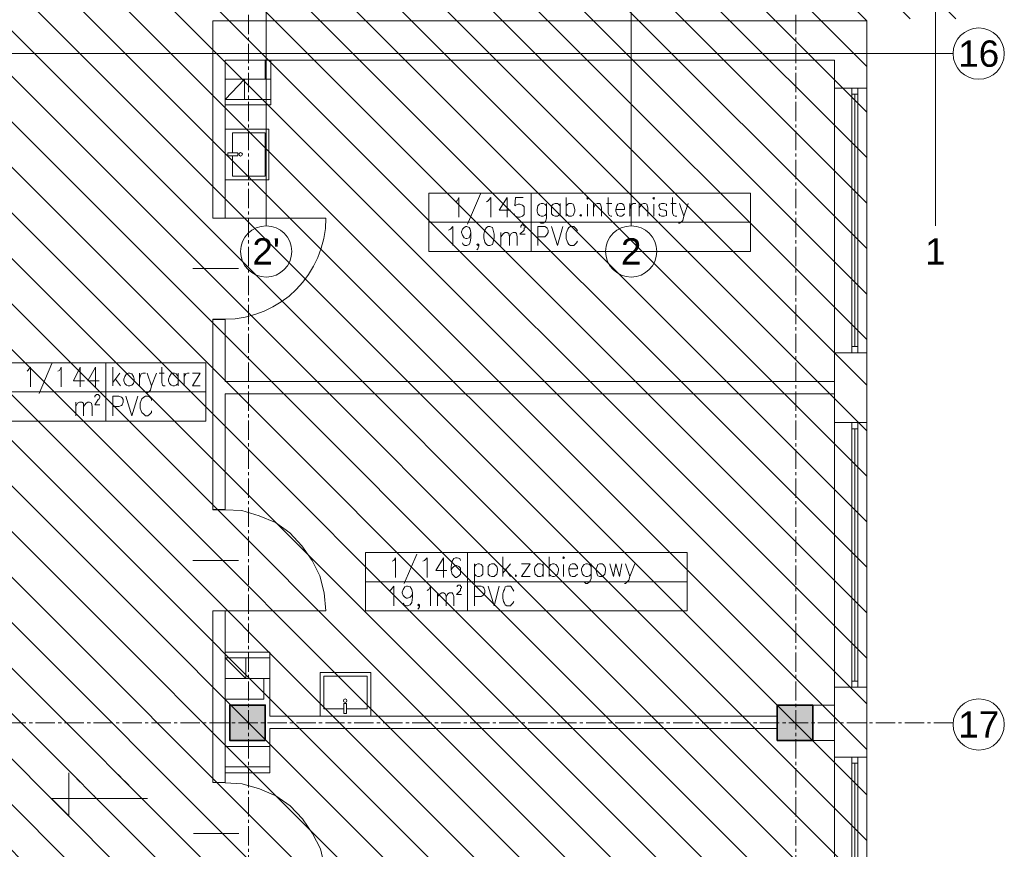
# Model space of a CAD drawing. Header units: millimetres. Extents: x -9409 to -3369, y -15007 to -6597.
# Tile 130 of 132: x -5515 to -4544, y -8612 to -7794. Entities that reach past the tile are written whole.
import ezdxf
from ezdxf.enums import TextEntityAlignment as Align

# ---------------------------------------------------------------- set-up
doc = ezdxf.new("R2010")
doc.units = ezdxf.units.MM
doc.linetypes.add('CENTER2', pattern=[28.575, 19.05, -3.175, 3.175, -3.175])
for name, color, linetype, lineweight in [('sq_bud istn', 253, 'Continuous', 15), ('SQ_ISTN.Ściany', 140, 'Continuous', 35), ('SQ_Osie', 220, 'CENTER2', 9)]:
    doc.layers.add(name, color=color, linetype=linetype, lineweight=lineweight)
doc.styles.get("Standard").update_dxf_attribs({"font": 'arial.ttf'})
pattern_1 = [(135, (-52710.16, -21414.304), (-22.45064, -22.45064), [])]

# ---------------------------------------------------------------- blocks, each defined once
blk = doc.blocks.new('sanit-umywalka')
for points in [[(47.8, -2.5), (0, -2.5), (0, 53.1), (47.8, 53.1)], [(14, 23.5), (14, 26.5), (3, 26.5), (3, 23.5)]]:
    blk.add_lwpolyline(points, close=True)
blk.add_lwpolyline([(8, 26.5), (8, 49.1), (43.8, 49.1), (43.8, 1.5), (8, 1.5), (8, 23.5)])
blk.add_circle((17, 25), 1.87)
blk = doc.blocks.new('słupy konstr bud B')
at = {"layer": 'SQ_ISTN.Ściany', "lineweight": 5}
h = blk.add_hatch(dxfattribs=at)
h.set_pattern_fill('JIS_STN_1E', color=256, scale=10)
h.paths.add_polyline_path([(21350.78, 18613.95), (21315.78, 18613.95), (21315.78, 18578.95), (21350.78, 18578.95)])
h.paths.add_polyline_path([(21890.78, 18613.95), (21855.78, 18613.95), (21855.78, 18578.95), (21890.78, 18578.95)])
h.paths.add_polyline_path([(22190.78, 18613.95), (22155.78, 18613.95), (22155.78, 18578.95), (22190.78, 18578.95)])
h.paths.add_polyline_path([(22730.78, 18613.95), (22695.78, 18613.95), (22695.78, 18578.95), (22730.78, 18578.95)])
h.paths.add_polyline_path([(22730.78, 17953.95), (22695.78, 17953.95), (22695.78, 17918.95), (22730.78, 17918.95)])
h.paths.add_polyline_path([(22190.78, 17953.95), (22155.78, 17953.95), (22155.78, 17918.95), (22190.78, 17918.95)])
h.paths.add_polyline_path([(21890.78, 17953.95), (21855.78, 17953.95), (21855.78, 17918.95), (21890.78, 17918.95)])
h.paths.add_polyline_path([(21350.78, 17953.95), (21315.78, 17953.95), (21315.78, 17918.95), (21350.78, 17918.95)])
h.paths.add_polyline_path([(21350.78, 17293.95), (21315.78, 17293.95), (21315.78, 17258.95), (21350.78, 17258.95)])
h.paths.add_polyline_path([(21890.78, 17293.95), (21855.78, 17293.95), (21855.78, 17258.95), (21890.78, 17258.95)])
h.paths.add_polyline_path([(22190.78, 17293.95), (22155.78, 17293.95), (22155.78, 17258.95), (22190.78, 17258.95)])
h.paths.add_polyline_path([(22730.78, 17293.95), (22695.78, 17293.95), (22695.78, 17258.95), (22730.78, 17258.95)])
h.paths.add_polyline_path([(22695.78, 16633.95), (22730.78, 16633.95), (22730.78, 16598.95), (22695.78, 16598.95)])
h.paths.add_polyline_path([(22695.78, 14653.95), (22730.78, 14653.95), (22730.78, 14618.95), (22695.78, 14618.95)])
h.paths.add_polyline_path([(22695.78, 15313.95), (22730.78, 15313.95), (22730.78, 15278.95), (22695.78, 15278.95)])
h.paths.add_polyline_path([(22695.78, 15973.95), (22730.78, 15973.95), (22730.78, 15938.95), (22695.78, 15938.95)])
h.paths.add_polyline_path([(22155.78, 14653.95), (22190.78, 14653.95), (22190.78, 14618.95), (22155.78, 14618.95)])
h.paths.add_polyline_path([(22155.78, 15313.95), (22190.78, 15313.95), (22190.78, 15278.95), (22155.78, 15278.95)])
h.paths.add_polyline_path([(22155.78, 15973.95), (22190.78, 15973.95), (22190.78, 15938.95), (22155.78, 15938.95)])
h.paths.add_polyline_path([(22155.78, 16633.95), (22190.78, 16633.95), (22190.78, 16598.95), (22155.78, 16598.95)])
h.paths.add_polyline_path([(21855.78, 14653.95), (21890.78, 14653.95), (21890.78, 14618.95), (21855.78, 14618.95)])
h.paths.add_polyline_path([(21855.78, 15313.95), (21890.78, 15313.95), (21890.78, 15278.95), (21855.78, 15278.95)])
h.paths.add_polyline_path([(21855.78, 15973.95), (21890.78, 15973.95), (21890.78, 15938.95), (21855.78, 15938.95)])
h.paths.add_polyline_path([(21855.78, 16633.95), (21890.78, 16633.95), (21890.78, 16598.95), (21855.78, 16598.95)])
h.paths.add_polyline_path([(21315.78, 14653.95), (21350.78, 14653.95), (21350.78, 14618.95), (21315.78, 14618.95)])
h.paths.add_polyline_path([(21315.78, 15313.95), (21350.78, 15313.95), (21350.78, 15278.95), (21315.78, 15278.95)])
h.paths.add_polyline_path([(21315.78, 15973.95), (21350.78, 15973.95), (21350.78, 15938.95), (21315.78, 15938.95)])
h.paths.add_polyline_path([(21315.78, 16633.95), (21350.78, 16633.95), (21350.78, 16598.95), (21315.78, 16598.95)])
at = {"layer": 'SQ_ISTN.Ściany'}
for points in [[(21315.78, 14653.95), (21350.78, 14653.95), (21350.78, 14618.95), (21315.78, 14618.95)], [(21855.78, 14653.95), (21890.78, 14653.95), (21890.78, 14618.95), (21855.78, 14618.95)]]:
    blk.add_lwpolyline(points, close=True, dxfattribs=at)
blk = doc.blocks.new('stan projektowany')
at = {"layer": 'sq_bud istn'}
h = blk.add_hatch(dxfattribs=at)
h.set_pattern_fill('LINE', color=256, scale=10, angle=135)
h.set_pattern_definition(pattern_1)
h.paths.add_polyline_path([(-15144.65, 11515.59), (-15046.65, 11515.59), (-15046.65, 11777.98), (-17204.52, 11777.98), (-17204.52, 11515.59), (-16664.65, 11515.59), (-16667.99, 10408.67), (-17204.52, 10408.67), (-17204.52, 8874.34), (-16667.99, 8874.34), (-16667.99, 8504.05), (-16382.65, 8503.65), (-16382.93, 8841.15), (-16219.65, 8841.15), (-16219.65, 9267.59), (-16019.65, 9267.59), (-16019.65, 10563.13), (-15789.65, 10563.13), (-15789.65, 10483.59), (-15752.65, 10483.59), (-15144.65, 10483.59)])
h = blk.add_hatch(dxfattribs=at)
h.set_pattern_fill('LINE', color=256, scale=10, angle=135)
h.set_pattern_definition(pattern_1)
h.paths.add_polyline_path([(-15917.53, 10770.94), (-15920.07, 10770.94), (-15920.92, 10770.08), (-15921.76, 10770.08), (-15921.76, 10769.24), (-15922.61, 10769.24), (-15922.61, 10768.4), (-15922.61, 10768.4), (-15923.45, 10767.54), (-15923.45, 10766.7), (-15923.45, 10765.85), (-15924.3, 10765.85), (-15924.3, 10765.01), (-15924.3, 10763.31), (-15924.3, 10759.93), (-15924.3, 10757.39), (-15924.3, 10756.55), (-15924.3, 10756.55), (-15923.45, 10755.7), (-15923.45, 10754.86), (-15923.45, 10754.01), (-15917.53, 10754.01), (-15918.38, 10754.01), (-15919.22, 10754.86), (-15919.22, 10754.86), (-15920.07, 10755.7), (-15920.07, 10756.55), (-15920.07, 10757.39), (-15920.07, 10758.24), (-15920.92, 10759.09), (-15920.92, 10761.62), (-15920.92, 10762.47), (-15920.07, 10763.31), (-15920.07, 10764.16), (-15920.07, 10765.01), (-15920.07, 10765.85), (-15920.07, 10766.7), (-15919.22, 10766.7), (-15919.22, 10767.54), (-15912.46, 10767.54), (-15912.46, 10769.24), (-15913.3, 10769.24), (-15914.15, 10770.08), (-15914.15, 10770.08), (-15915, 10770.94), (-15916.69, 10770.94)])
h = blk.add_hatch(dxfattribs=at)
h.set_pattern_fill('LINE', color=256, scale=10, angle=135)
h.set_pattern_definition(pattern_1)
h.paths.add_polyline_path([(-15879.46, 10770.94), (-15881.99, 10770.94), (-15882.84, 10770.08), (-15883.68, 10770.08), (-15883.68, 10769.24), (-15884.53, 10769.24), (-15884.53, 10768.4), (-15884.53, 10768.4), (-15885.38, 10767.54), (-15885.38, 10766.7), (-15885.38, 10765.85), (-15886.22, 10765.85), (-15886.22, 10765.01), (-15886.22, 10763.31), (-15886.22, 10759.93), (-15886.22, 10757.39), (-15886.22, 10756.55), (-15886.22, 10756.55), (-15885.38, 10755.7), (-15885.38, 10754.86), (-15885.38, 10754.01), (-15879.46, 10754.01), (-15880.3, 10754.01), (-15881.15, 10754.86), (-15881.15, 10754.86), (-15881.99, 10755.7), (-15881.99, 10756.55), (-15881.99, 10757.39), (-15881.99, 10758.24), (-15882.84, 10759.09), (-15882.84, 10761.62), (-15882.84, 10762.47), (-15881.99, 10763.31), (-15881.99, 10764.16), (-15881.99, 10765.01), (-15881.99, 10765.85), (-15881.99, 10766.7), (-15881.15, 10766.7), (-15881.15, 10767.54), (-15874.38, 10767.54), (-15874.38, 10769.24), (-15875.23, 10769.24), (-15876.07, 10770.08), (-15876.07, 10770.08), (-15876.92, 10770.94), (-15878.61, 10770.94)])
h = blk.add_hatch(dxfattribs=at)
h.set_pattern_fill('LINE', color=256, scale=10, angle=135)
h.set_pattern_definition(pattern_1)
h.paths.add_polyline_path([(-15912.46, 10767.54), (-15917.53, 10767.54), (-15915.84, 10767.54), (-15915.84, 10766.7), (-15915.84, 10766.7), (-15915, 10765.85), (-15915, 10765.01), (-15915, 10764.16), (-15915, 10760.78), (-15915, 10758.24), (-15915, 10757.39), (-15915, 10756.55), (-15915, 10755.7), (-15915.84, 10755.7), (-15915.84, 10754.86), (-15916.69, 10754.86), (-15916.69, 10754.01), (-15923.45, 10754.01), (-15922.61, 10753.17), (-15922.61, 10752.31), (-15921.76, 10752.31), (-15920.92, 10751.47), (-15920.07, 10751.47), (-15919.22, 10750.63), (-15915.84, 10750.63), (-15915, 10751.47), (-15914.15, 10751.47), (-15913.3, 10752.31), (-15913.3, 10753.17), (-15912.46, 10753.17), (-15912.46, 10754.01), (-15912.46, 10754.01), (-15911.6, 10754.86), (-15911.6, 10756.55), (-15911.6, 10757.39), (-15911.6, 10758.24), (-15910.77, 10759.09), (-15910.77, 10759.93), (-15910.77, 10763.31), (-15911.6, 10763.31), (-15911.6, 10765.01), (-15911.6, 10765.85), (-15911.6, 10766.7), (-15911.6, 10767.54)])
h = blk.add_hatch(dxfattribs=at)
h.set_pattern_fill('LINE', color=256, scale=10, angle=135)
h.set_pattern_definition(pattern_1)
h.paths.add_polyline_path([(-15874.38, 10767.54), (-15879.46, 10767.54), (-15877.76, 10767.54), (-15877.76, 10766.7), (-15877.76, 10766.7), (-15876.92, 10765.85), (-15876.92, 10765.01), (-15876.92, 10764.16), (-15876.92, 10760.78), (-15876.92, 10758.24), (-15876.92, 10757.39), (-15876.92, 10756.55), (-15876.92, 10755.7), (-15877.76, 10755.7), (-15877.76, 10754.86), (-15878.61, 10754.86), (-15878.61, 10754.01), (-15885.38, 10754.01), (-15884.53, 10753.17), (-15884.53, 10752.31), (-15883.68, 10752.31), (-15882.84, 10751.47), (-15881.99, 10751.47), (-15881.15, 10750.63), (-15877.76, 10750.63), (-15876.92, 10751.47), (-15876.07, 10751.47), (-15875.23, 10752.31), (-15875.23, 10753.17), (-15874.38, 10753.17), (-15874.38, 10754.01), (-15874.38, 10754.01), (-15873.53, 10754.86), (-15873.53, 10756.55), (-15873.53, 10757.39), (-15873.53, 10758.24), (-15872.69, 10759.09), (-15872.69, 10759.93), (-15872.69, 10763.31), (-15873.53, 10763.31), (-15873.53, 10765.01), (-15873.53, 10765.85), (-15873.53, 10766.7), (-15873.53, 10767.54)])
h = blk.add_hatch(dxfattribs=at)
h.set_pattern_fill('LINE', color=256, scale=10, angle=135)
h.set_pattern_definition(pattern_1)
h.paths.add_polyline_path([(-15903.99, 10755.7), (-15908.23, 10755.7), (-15908.23, 10751.47), (-15905.68, 10751.47), (-15905.68, 10750.63), (-15905.68, 10750.63), (-15906.53, 10749.77), (-15906.53, 10748.94), (-15907.37, 10748.94), (-15907.37, 10748.08), (-15908.23, 10748.08), (-15908.23, 10746.39), (-15907.37, 10747.24), (-15906.53, 10747.24), (-15905.68, 10748.08), (-15904.84, 10748.08), (-15904.84, 10748.94), (-15904.84, 10748.94), (-15903.99, 10749.77), (-15903.99, 10751.47)])
at = {"layer": 'SQ_ISTN.Ściany', "lineweight": 5}
h = blk.add_hatch(dxfattribs=at)
h.set_pattern_fill('JIS_STN_1E', color=256, scale=10, angle=180)
h.set_pattern_definition([(225, (6117.647, 25457.596), (7.0710678, -7.0710678), []), (225, (6110.597, 25457.596), (7.0710678, -7.0710678), [10, -5])])
h.paths.add_polyline_path([(-15233.14, 6843.65), (-15198.14, 6843.65), (-15198.14, 6878.65), (-15233.14, 6878.65)])
h.paths.add_polyline_path([(-15773.14, 6843.65), (-15738.14, 6843.65), (-15738.14, 6878.65), (-15773.14, 6878.65)])
h.paths.add_polyline_path([(-16073.14, 6843.65), (-16038.14, 6843.65), (-16038.14, 6878.65), (-16073.14, 6878.65)])
h.paths.add_polyline_path([(-16613.14, 6843.65), (-16578.14, 6843.65), (-16578.14, 6878.65), (-16613.14, 6878.65)])
h.paths.add_polyline_path([(-16613.14, 7503.65), (-16578.14, 7503.65), (-16578.14, 7538.65), (-16613.14, 7538.65)])
h.paths.add_polyline_path([(-16073.14, 7503.65), (-16038.14, 7503.65), (-16038.14, 7538.65), (-16073.14, 7538.65)])
h.paths.add_polyline_path([(-15773.14, 7503.65), (-15738.14, 7503.65), (-15738.14, 7538.65), (-15773.14, 7538.65)])
h.paths.add_polyline_path([(-15233.14, 7503.65), (-15198.14, 7503.65), (-15198.14, 7538.65), (-15233.14, 7538.65)])
h.paths.add_polyline_path([(-15233.14, 8163.65), (-15198.14, 8163.65), (-15198.14, 8198.65), (-15233.14, 8198.65)])
h.paths.add_polyline_path([(-15773.14, 8163.65), (-15738.14, 8163.65), (-15738.14, 8198.65), (-15773.14, 8198.65)])
h.paths.add_polyline_path([(-16073.14, 8163.65), (-16038.14, 8163.65), (-16038.14, 8198.65), (-16073.14, 8198.65)])
h.paths.add_polyline_path([(-16613.14, 8163.65), (-16578.14, 8163.65), (-16578.14, 8198.65), (-16613.14, 8198.65)])
h.paths.add_polyline_path([(-16578.14, 8823.65), (-16613.14, 8823.65), (-16613.14, 8858.65), (-16578.14, 8858.65)])
h.paths.add_polyline_path([(-16578.14, 10803.65), (-16613.14, 10803.65), (-16613.14, 10838.65), (-16578.14, 10838.65)])
h.paths.add_polyline_path([(-16578.14, 10143.65), (-16613.14, 10143.65), (-16613.14, 10178.65), (-16578.14, 10178.65)])
h.paths.add_polyline_path([(-16578.14, 9483.65), (-16613.14, 9483.65), (-16613.14, 9518.65), (-16578.14, 9518.65)])
h.paths.add_polyline_path([(-16038.14, 10803.65), (-16073.14, 10803.65), (-16073.14, 10838.65), (-16038.14, 10838.65)])
h.paths.add_polyline_path([(-16038.14, 10143.65), (-16073.14, 10143.65), (-16073.14, 10178.65), (-16038.14, 10178.65)])
h.paths.add_polyline_path([(-16038.14, 9483.65), (-16073.14, 9483.65), (-16073.14, 9518.65), (-16038.14, 9518.65)])
h.paths.add_polyline_path([(-16038.14, 8823.65), (-16073.14, 8823.65), (-16073.14, 8858.65), (-16038.14, 8858.65)])
h.paths.add_polyline_path([(-15738.14, 10803.65), (-15773.14, 10803.65), (-15773.14, 10838.65), (-15738.14, 10838.65)])
h.paths.add_polyline_path([(-15738.14, 10143.65), (-15773.14, 10143.65), (-15773.14, 10178.65), (-15738.14, 10178.65)])
h.paths.add_polyline_path([(-15738.14, 9483.65), (-15773.14, 9483.65), (-15773.14, 9518.65), (-15738.14, 9518.65)])
h.paths.add_polyline_path([(-15738.14, 8823.65), (-15773.14, 8823.65), (-15773.14, 8858.65), (-15738.14, 8858.65)])
h.paths.add_polyline_path([(-15198.14, 10803.65), (-15233.14, 10803.65), (-15233.14, 10838.65), (-15198.14, 10838.65)])
h.paths.add_polyline_path([(-15198.14, 10143.65), (-15233.14, 10143.65), (-15233.14, 10178.65), (-15198.14, 10178.65)])
h.paths.add_polyline_path([(-15198.14, 9483.65), (-15233.14, 9483.65), (-15233.14, 9518.65), (-15198.14, 9518.65)])
h.paths.add_polyline_path([(-15198.14, 8823.65), (-15233.14, 8823.65), (-15233.14, 8858.65), (-15198.14, 8858.65)])
at = {"layer": 'sq_bud istn'}
for p, q in [((-15737.15, 11311.27), (-15737.15, 11777.98)), ((-15377.15, 11311.27), (-15377.15, 11777.98)), ((-15077.15, 11311.27), (-15077.15, 11777.98)), ((-15789.65, 11513.59), (-15789.65, 11318.97)), ((-15144.65, 11513.59), (-15789.65, 11513.59)), ((-15144.65, 11513.59), (-15789.65, 11513.59)), ((-15144.65, 11513.59), (-15144.65, 11447.15)), ((-15176.65, 11474.59), (-15777.65, 11474.59)), ((-15777.65, 11474.59), (-15777.65, 11318.97)), ((-15176.65, 11474.59), (-15176.65, 11447.15)), ((-15159.65, 11441.15), (-15159.65, 11192.15)), ((-15156.65, 11441.15), (-15156.65, 11192.15)), ((-15153.65, 11441.15), (-15153.65, 11192.15)), ((-15778.03, 11318.97), (-15789.65, 11318.97)), ((-15778.03, 11219.13), (-15789.88, 11219.13)), ((-15789.65, 11219.13), (-15789.65, 11031.27)), ((-15778.03, 11218.97), (-15789.65, 11218.97)), ((-15777.65, 11219.13), (-15777.65, 11157.59)), ((-15176.65, 11186.15), (-15176.65, 11117.15)), ((-15144.65, 11186.15), (-15144.65, 11117.15)), ((-15176.65, 11157.59), (-15777.65, 11157.59)), ((-15176.65, 11145.59), (-15777.65, 11145.59)), ((-15777.65, 11145.59), (-15777.65, 11031.25)), ((-15159.65, 11111.15), (-15159.65, 10862.15)), ((-15156.65, 11111.15), (-15156.65, 10862.15)), ((-15153.65, 11111.15), (-15153.65, 10862.15)), ((-15789.88, 11031.27), (-15778.03, 11031.27)), ((-15778.03, 11031.42), (-15789.65, 11031.42)), ((-15789.65, 10931.42), (-15789.65, 10762.06)), ((-15778.03, 10931.42), (-15789.65, 10931.42)), ((-15777.65, 10931.42), (-15777.65, 10762.06)), ((-15757.34, 10864.73), (-15777.65, 10885.03)), ((-15757.18, 10864.73), (-15757.18, 10885.03)), ((-15777.49, 10844.42), (-15777.49, 10864.73)), ((-15739.41, 10864.73), (-15739.41, 10844.42)), ((-15176.65, 10856.15), (-15176.65, 10787.15)), ((-15144.65, 10856.15), (-15144.65, 10787.15)), ((-15739.57, 10844.42), (-15777.65, 10844.42)), ((-15198.14, 10838.65), (-15176.65, 10838.65)), ((-15233.14, 10827.59), (-15733.65, 10827.59)), ((-15233.14, 10815.59), (-15733.65, 10815.59)), ((-15198.14, 10803.65), (-15176.65, 10803.65)), ((-15159.65, 10781.15), (-15159.65, 10532.15)), ((-15156.65, 10781.15), (-15156.65, 10532.15)), ((-15153.65, 10781.15), (-15153.65, 10532.15)), ((-15777.65, 10762.06), (-15789.65, 10762.06))]:
    blk.add_line(p, q, dxfattribs=at)
for points in [[(-15777.65, 11430.59), (-15732.65, 11430.59), (-15732.65, 11474.59)], [(-15738.26, 11474.59), (-15738.26, 11456.05)], [(-15777.65, 11456.05), (-15732.65, 11456.05)], [(-15758.57, 11435.74), (-15758.57, 11456.05), (-15777.65, 11435.74), (-15732.65, 11435.74)], [(-15176.65, 11186.15), (-15176.65, 11447.15)], [(-15176.65, 11447.15), (-15144.65, 11447.15)], [(-15144.65, 11186.15), (-15144.65, 11447.15)], [(-15525.88, 11342.68), (-15538.57, 11313.06)], [(-15550.42, 11335.06), (-15548.72, 11335.9), (-15547.03, 11339.3), (-15547.03, 11319.83)], [(-15519.95, 11335.06), (-15518.26, 11335.9), (-15515.72, 11339.3), (-15515.72, 11319.83)], [(-15499.64, 11319.83), (-15499.64, 11339.3), (-15507.25, 11326.6), (-15496.26, 11326.6)], [(-15483.56, 11339.3), (-15491.19, 11339.3), (-15492.03, 11330.83), (-15491.19, 11331.67), (-15488.65, 11332.52), (-15486.96, 11332.52), (-15484.42, 11331.67), (-15482.72, 11329.98), (-15482.72, 11322.37), (-15484.42, 11320.67), (-15486.96, 11319.83), (-15488.65, 11319.83), (-15491.19, 11320.67), (-15492.03, 11321.53), (-15492.88, 11323.22)], [(-15460.72, 11330.83), (-15462.41, 11332.52), (-15464.1, 11333.37), (-15465.79, 11333.37), (-15467.49, 11332.52), (-15469.19, 11330.83), (-15470.03, 11327.45), (-15470.03, 11325.75), (-15469.19, 11323.22), (-15467.49, 11321.53), (-15465.79, 11320.67), (-15464.1, 11320.67), (-15462.41, 11321.53), (-15460.72, 11323.22)], [(-15460.72, 11333.37), (-15460.72, 11318.98), (-15461.57, 11315.6), (-15462.41, 11314.75), (-15464.1, 11313.9), (-15465.79, 11313.9), (-15467.49, 11314.75)], [(-15447.19, 11330.83), (-15448.88, 11332.52), (-15449.72, 11333.37), (-15452.26, 11333.37), (-15453.95, 11332.52), (-15455.65, 11330.83), (-15455.65, 11323.22), (-15453.95, 11321.53), (-15452.26, 11320.67), (-15449.72, 11320.67), (-15448.88, 11321.53), (-15447.19, 11323.22)], [(-15447.19, 11333.37), (-15447.19, 11320.67)], [(-15441.26, 11339.3), (-15441.26, 11320.67)], [(-15441.26, 11330.83), (-15439.57, 11332.52), (-15438.72, 11333.37), (-15436.18, 11333.37), (-15434.49, 11332.52), (-15433.65, 11330.83), (-15432.8, 11327.45), (-15432.8, 11325.75), (-15433.65, 11323.22), (-15434.49, 11321.53), (-15436.18, 11320.67), (-15438.72, 11320.67), (-15439.57, 11321.53), (-15441.26, 11323.22)], [(-15420.11, 11332.52), (-15420.11, 11320.67)], [(-15414.18, 11333.37), (-15414.18, 11320.67)], [(-15414.18, 11329.14), (-15412.49, 11332.52), (-15410.8, 11333.37), (-15408.26, 11333.37), (-15407.42, 11332.52), (-15406.56, 11329.14), (-15406.56, 11320.67)], [(-15401.49, 11333.37), (-15396.41, 11333.37)], [(-15399.8, 11339.3), (-15399.8, 11324.06), (-15398.95, 11321.53), (-15397.26, 11320.67), (-15396.41, 11320.67)], [(-15392.19, 11327.45), (-15383.72, 11327.45), (-15383.72, 11329.14), (-15384.57, 11331.67), (-15385.41, 11332.52), (-15386.26, 11333.37), (-15388.79, 11333.37), (-15390.49, 11332.52), (-15391.34, 11330.83), (-15392.19, 11327.45), (-15392.19, 11325.75), (-15391.34, 11323.22), (-15390.49, 11321.53), (-15388.79, 11320.67), (-15386.26, 11320.67), (-15385.41, 11321.53), (-15383.72, 11323.22)], [(-15378.64, 11333.37), (-15378.64, 11320.67)], [(-15378.64, 11327.45), (-15377.8, 11330.83), (-15376.11, 11332.52), (-15375.26, 11333.37), (-15372.72, 11333.37)], [(-15369.33, 11333.37), (-15369.33, 11320.67)], [(-15369.33, 11329.14), (-15366.8, 11332.52), (-15365.1, 11333.37), (-15363.41, 11333.37), (-15361.72, 11332.52), (-15360.87, 11329.14), (-15360.87, 11320.67)], [(-15354.95, 11332.52), (-15354.95, 11320.67)], [(-15342.26, 11330.83), (-15342.26, 11332.52), (-15344.8, 11333.37), (-15347.33, 11333.37), (-15349.03, 11332.52), (-15349.87, 11330.83), (-15349.03, 11328.29), (-15348.19, 11327.45), (-15343.95, 11326.6), (-15342.26, 11325.75), (-15342.26, 11321.53), (-15344.8, 11320.67), (-15347.33, 11320.67), (-15349.03, 11321.53), (-15349.87, 11323.22)], [(-15338.03, 11333.37), (-15332.96, 11333.37)], [(-15336.34, 11339.3), (-15336.34, 11324.06), (-15335.49, 11321.53), (-15333.8, 11320.67), (-15332.11, 11320.67)], [(-15329.57, 11333.37), (-15325.33, 11320.67), (-15321.11, 11333.37)], [(-15778.03, 11318.97), (-15789.88, 11318.97)], [(-15259.34, 11314.75), (-15475.95, 11314.75), (-15576.64, 11314.75)], [(-15325.33, 11320.67), (-15326.18, 11316.44), (-15327.87, 11314.75), (-15329.57, 11313.9), (-15330.41, 11313.9)], [(-15557.18, 11307.14), (-15555.49, 11307.98), (-15552.95, 11310.52), (-15552.95, 11291.91)], [(-15535.18, 11304.6), (-15536.03, 11302.06), (-15536.87, 11299.52), (-15539.41, 11298.67), (-15540.26, 11298.67), (-15541.95, 11299.52), (-15543.64, 11302.06), (-15544.49, 11304.6), (-15544.49, 11305.45), (-15543.64, 11307.98), (-15541.95, 11309.68), (-15540.26, 11310.52), (-15539.41, 11310.52), (-15536.87, 11309.68), (-15536.03, 11307.98), (-15535.18, 11304.6), (-15535.18, 11299.52), (-15536.03, 11295.29), (-15536.87, 11292.75), (-15539.41, 11291.91), (-15541.1, 11291.91), (-15542.79, 11292.75), (-15543.64, 11294.44)], [(-15505.57, 11304.6), (-15505.57, 11291.91)], [(-15505.57, 11300.37), (-15503.03, 11303.76), (-15501.33, 11304.6), (-15499.64, 11304.6), (-15497.95, 11303.76), (-15497.11, 11300.37), (-15497.11, 11291.91)], [(-15497.11, 11300.37), (-15495.41, 11303.76), (-15493.72, 11304.6), (-15491.19, 11304.6), (-15490.34, 11303.76), (-15489.49, 11300.37), (-15489.49, 11291.91)], [(-15486.11, 11309.68), (-15486.11, 11311.37), (-15485.26, 11311.37), (-15485.26, 11312.21), (-15483.56, 11312.21), (-15482.72, 11311.37), (-15481.87, 11310.52), (-15481.87, 11309.68), (-15482.72, 11308.83), (-15482.72, 11307.14), (-15486.96, 11302.91), (-15481.87, 11302.91)], [(-15469.19, 11291.91), (-15469.19, 11310.52), (-15462.41, 11310.52), (-15460.72, 11309.68), (-15459.87, 11308.83), (-15459.03, 11307.14), (-15459.03, 11304.6), (-15459.87, 11302.91), (-15460.72, 11302.06), (-15462.41, 11300.37), (-15469.19, 11300.37)], [(-15455.65, 11310.52), (-15449.72, 11291.91), (-15444.65, 11310.52)], [(-15430.26, 11306.29), (-15431.11, 11307.98), (-15432.8, 11309.68), (-15433.65, 11310.52), (-15437.03, 11310.52), (-15438.72, 11309.68), (-15439.57, 11307.98), (-15440.41, 11306.29), (-15441.26, 11303.76), (-15441.26, 11298.67), (-15440.41, 11296.13), (-15439.57, 11294.44), (-15438.72, 11292.75), (-15437.03, 11291.91), (-15433.65, 11291.91), (-15432.8, 11292.75), (-15431.11, 11294.44), (-15430.26, 11296.13)], [(-15527.57, 11292.75), (-15528.42, 11291.91), (-15529.26, 11292.75), (-15528.42, 11293.6), (-15527.57, 11292.75), (-15527.57, 11291.06), (-15528.42, 11288.52), (-15529.26, 11287.68)], [(-15764.5, 11269.05), (-15809.34, 11269.05)], [(-15176.65, 11186.15), (-15144.65, 11186.15)], [(-15973.04, 11167.76), (-15972.2, 11168.61), (-15969.66, 11171.99), (-15969.66, 11152.53)], [(-15948.51, 11175.37), (-15961.2, 11145.76)], [(-15942.59, 11167.76), (-15940.89, 11168.61), (-15939.2, 11171.99), (-15939.2, 11152.53)], [(-15920.57, 11152.53), (-15920.57, 11171.99), (-15927.34, 11158.45), (-15916.33, 11158.45)], [(-15905.34, 11152.53), (-15905.34, 11171.99), (-15912.95, 11158.45), (-15901.95, 11158.45)], [(-15888.42, 11171.99), (-15888.42, 11153.38)], [(-15840.18, 11171.99), (-15840.18, 11156.76), (-15839.34, 11154.22), (-15838.49, 11153.38), (-15836.8, 11153.38)], [(-15881.64, 11166.06), (-15888.42, 11156.76)], [(-15885.88, 11160.14), (-15880.8, 11153.38)], [(-15862.18, 11166.06), (-15862.18, 11153.38)], [(-15862.18, 11160.14), (-15861.34, 11162.69), (-15860.49, 11165.23), (-15858.8, 11166.06), (-15856.26, 11166.06)], [(-15854.57, 11166.06), (-15850.34, 11153.38), (-15845.26, 11166.06)], [(-15842.72, 11166.06), (-15837.64, 11166.06)], [(-15824.11, 11162.69), (-15825.8, 11165.23), (-15827.49, 11166.06), (-15829.19, 11166.06), (-15830.88, 11165.23), (-15832.57, 11162.69), (-15833.41, 11160.14), (-15833.41, 11158.45), (-15832.57, 11155.91), (-15830.88, 11154.22), (-15829.19, 11153.38), (-15827.49, 11153.38), (-15825.8, 11154.22), (-15824.11, 11155.91)], [(-15824.11, 11166.06), (-15824.11, 11153.38)], [(-15818.18, 11166.06), (-15818.18, 11153.38)], [(-15818.18, 11160.14), (-15818.18, 11162.69), (-15816.49, 11165.23), (-15814.8, 11166.06), (-15813.11, 11166.06)], [(-15802.11, 11153.38), (-15809.72, 11153.38), (-15802.11, 11166.06), (-15809.72, 11166.06)], [(-15850.34, 11153.38), (-15851.18, 11149.15), (-15852.88, 11147.45), (-15854.57, 11146.6), (-15855.41, 11146.6)], [(-15796.7, 11147.45), (-15895.18, 11147.45), (-15998.43, 11147.45)], [(-15906.19, 11142.37), (-15906.19, 11143.23), (-15905.34, 11144.06), (-15904.49, 11144.92), (-15902.8, 11144.92), (-15901.95, 11144.06), (-15901.11, 11143.23), (-15901.11, 11142.37), (-15901.95, 11140.68), (-15902.8, 11139.83), (-15906.19, 11134.76), (-15901.11, 11134.76)], [(-15888.42, 11123.76), (-15888.42, 11143.23), (-15882.5, 11143.23), (-15879.95, 11142.37), (-15879.1, 11141.53), (-15878.26, 11139.83), (-15878.26, 11137.3), (-15879.1, 11134.76), (-15879.95, 11133.91), (-15882.5, 11133.07), (-15888.42, 11133.07)], [(-15875.72, 11143.23), (-15869.8, 11123.76), (-15863.88, 11143.23)], [(-15850.34, 11138.99), (-15850.34, 11140.68), (-15852.03, 11142.37), (-15853.72, 11143.23), (-15856.26, 11143.23), (-15857.95, 11142.37), (-15859.64, 11140.68), (-15860.49, 11138.99), (-15861.34, 11136.45), (-15861.34, 11131.38), (-15860.49, 11128.84), (-15859.64, 11127.15), (-15857.95, 11125.46), (-15856.26, 11123.76), (-15853.72, 11123.76), (-15852.03, 11125.46), (-15850.34, 11127.15), (-15850.34, 11128.84)], [(-15924.8, 11137.3), (-15924.8, 11123.76)], [(-15924.8, 11133.07), (-15923.11, 11136.45), (-15921.41, 11137.3), (-15918.87, 11137.3), (-15917.18, 11136.45), (-15917.18, 11123.76)], [(-15917.18, 11133.07), (-15914.64, 11136.45), (-15912.95, 11137.3), (-15911.26, 11137.3), (-15909.57, 11136.45), (-15908.72, 11133.07), (-15908.72, 11123.76)], [(-15176.65, 10856.15), (-15176.65, 11117.15)], [(-15176.65, 11117.15), (-15144.65, 11117.15)], [(-15144.65, 10856.15), (-15144.65, 11117.15)], [(-15778.03, 10931.42), (-15678.19, 10931.42), (-15679.88, 10949.19), (-15684.11, 10966.12), (-15691.73, 10981.34), (-15701.88, 10995.73), (-15713.73, 11008.42), (-15728.12, 11018.57), (-15744.19, 11025.35), (-15761.11, 11030.42), (-15778.03, 11031.27)], [(-15321.96, 10960.18), (-15321.96, 10931.42), (-15538.57, 10931.42), (-15538.57, 10960.18), (-15538.57, 10988.95), (-15639.27, 10988.95), (-15639.27, 10931.42), (-15538.57, 10931.42), (-15538.57, 10988.95), (-15321.96, 10988.95), (-15321.96, 10960.18), (-15639.27, 10960.18)], [(-15613.04, 10980.49), (-15611.35, 10981.33), (-15609.65, 10983.87), (-15609.65, 10964.41)], [(-15588.5, 10987.26), (-15601.19, 10958.49)], [(-15582.57, 10980.49), (-15580.88, 10981.33), (-15578.34, 10983.87), (-15578.34, 10964.41)], [(-15562.26, 10964.41), (-15562.26, 10983.87), (-15569.88, 10971.18), (-15558.88, 10971.18)], [(-15545.34, 10981.33), (-15546.19, 10983.03), (-15548.73, 10983.87), (-15550.42, 10983.87), (-15552.12, 10983.03), (-15553.81, 10980.49), (-15554.65, 10975.41), (-15554.65, 10971.18), (-15553.81, 10967.8), (-15552.12, 10966.11), (-15550.42, 10964.41), (-15549.58, 10964.41), (-15547.04, 10966.11), (-15545.34, 10967.8), (-15545.34, 10973.72), (-15547.04, 10975.41), (-15549.58, 10976.26), (-15550.42, 10976.26), (-15552.12, 10975.41), (-15553.81, 10973.72), (-15554.65, 10971.18)], [(-15503.88, 10984.73), (-15503.88, 10965.26)], [(-15458.19, 10984.73), (-15458.19, 10965.26)], [(-15764.5, 10981.34), (-15809.34, 10981.34)], [(-15531.81, 10977.95), (-15531.81, 10958.49)], [(-15531.81, 10975.41), (-15530.11, 10977.1), (-15528.42, 10977.95), (-15526.73, 10977.95), (-15525.03, 10977.1), (-15523.34, 10975.41), (-15523.34, 10967.8), (-15525.03, 10966.11), (-15526.73, 10965.26), (-15528.42, 10965.26), (-15530.11, 10966.11), (-15531.81, 10967.8)], [(-15496.27, 10977.95), (-15503.88, 10968.65)], [(-15476.81, 10965.26), (-15485.26, 10965.26), (-15476.81, 10977.95), (-15485.26, 10977.95)], [(-15464.11, 10975.41), (-15464.96, 10977.1), (-15466.65, 10977.95), (-15469.19, 10977.95), (-15470.04, 10977.1), (-15471.72, 10975.41), (-15472.58, 10972.88), (-15472.58, 10971.18), (-15471.72, 10967.8), (-15470.04, 10966.11), (-15469.19, 10965.26), (-15466.65, 10965.26), (-15464.96, 10966.11), (-15464.11, 10967.8)], [(-15464.11, 10977.95), (-15464.11, 10965.26)], [(-15458.19, 10975.41), (-15456.5, 10977.1), (-15454.81, 10977.95), (-15453.12, 10977.95), (-15451.42, 10977.1), (-15449.72, 10975.41), (-15448.88, 10972.88), (-15448.88, 10971.18), (-15449.72, 10967.8), (-15451.42, 10966.11), (-15453.12, 10965.26), (-15454.81, 10965.26), (-15456.5, 10966.11), (-15458.19, 10967.8)], [(-15443.8, 10977.1), (-15443.8, 10965.26)], [(-15438.73, 10972.88), (-15430.26, 10972.88), (-15430.26, 10974.57), (-15431.12, 10976.26), (-15431.95, 10977.1), (-15432.81, 10977.95), (-15435.35, 10977.95), (-15437.04, 10977.1), (-15437.88, 10975.41), (-15438.73, 10972.88), (-15438.73, 10971.18), (-15437.88, 10967.8), (-15437.04, 10966.11), (-15435.35, 10965.26), (-15432.81, 10965.26), (-15431.95, 10966.11), (-15430.26, 10967.8)], [(-15416.73, 10975.41), (-15418.42, 10977.1), (-15420.11, 10977.95), (-15421.81, 10977.95), (-15423.5, 10977.1), (-15425.19, 10975.41), (-15426.03, 10972.88), (-15426.03, 10971.18), (-15425.19, 10967.8), (-15423.5, 10966.11), (-15421.81, 10965.26), (-15420.11, 10965.26), (-15418.42, 10966.11), (-15416.73, 10967.8)], [(-15416.73, 10977.95), (-15416.73, 10963.57), (-15417.58, 10961.03), (-15418.42, 10960.18), (-15420.11, 10958.49), (-15421.81, 10958.49), (-15423.5, 10960.18)], [(-15398.12, 10977.95), (-15394.73, 10965.26), (-15392.19, 10977.95), (-15388.8, 10965.26), (-15386.27, 10977.95)], [(-15382.88, 10977.95), (-15378.65, 10965.26), (-15373.58, 10977.95)], [(-15501.34, 10972.88), (-15496.27, 10965.26)], [(-15378.65, 10965.26), (-15379.5, 10961.87), (-15381.19, 10960.18), (-15382.88, 10958.49), (-15383.73, 10958.49)], [(-15614.73, 10951.72), (-15613.88, 10952.57), (-15611.35, 10955.95), (-15611.35, 10936.49)], [(-15592.73, 10949.19), (-15593.58, 10946.65), (-15595.27, 10944.95), (-15597.8, 10944.11), (-15598.65, 10944.11), (-15600.34, 10944.95), (-15602.03, 10946.65), (-15602.88, 10949.19), (-15602.88, 10950.03), (-15602.03, 10952.57), (-15600.34, 10955.11), (-15598.65, 10955.95), (-15597.8, 10955.95), (-15595.27, 10955.11), (-15593.58, 10952.57), (-15592.73, 10949.19), (-15592.73, 10944.95), (-15593.58, 10939.87), (-15595.27, 10937.34), (-15597.8, 10936.49), (-15598.65, 10936.49), (-15601.19, 10937.34), (-15602.03, 10939.03)], [(-15578.34, 10951.72), (-15576.65, 10952.57), (-15574.96, 10955.95), (-15574.96, 10936.49)], [(-15548.73, 10955.11), (-15548.73, 10955.95), (-15547.88, 10956.8), (-15545.34, 10956.8), (-15545.34, 10955.95), (-15544.49, 10955.11), (-15544.49, 10954.26), (-15545.34, 10953.41), (-15545.34, 10951.72), (-15549.58, 10947.49), (-15544.49, 10947.49)], [(-15531.81, 10936.49), (-15531.81, 10955.95), (-15525.03, 10955.95), (-15523.34, 10955.11), (-15522.5, 10954.26), (-15521.65, 10951.72), (-15521.65, 10949.19), (-15522.5, 10947.49), (-15523.34, 10946.65), (-15525.03, 10945.8), (-15531.81, 10945.8)], [(-15518.27, 10955.95), (-15512.35, 10936.49), (-15507.27, 10955.95)], [(-15492.89, 10950.88), (-15493.73, 10952.57), (-15495.42, 10955.11), (-15496.27, 10955.95), (-15499.65, 10955.95), (-15501.34, 10955.11), (-15502.19, 10952.57), (-15503.03, 10950.88), (-15503.88, 10948.34), (-15503.88, 10944.11), (-15503.03, 10940.72), (-15502.19, 10939.03), (-15501.34, 10937.34), (-15499.65, 10936.49), (-15496.27, 10936.49), (-15495.42, 10937.34), (-15493.73, 10939.03), (-15492.89, 10940.72)], [(-15568.19, 10949.19), (-15568.19, 10936.49)], [(-15568.19, 10945.8), (-15565.65, 10948.34), (-15563.96, 10949.19), (-15562.26, 10949.19), (-15560.57, 10948.34), (-15559.73, 10945.8), (-15559.73, 10936.49)], [(-15559.73, 10945.8), (-15558.04, 10948.34), (-15556.34, 10949.19), (-15553.81, 10949.19), (-15552.96, 10948.34), (-15552.12, 10945.8), (-15552.12, 10936.49)], [(-15585.96, 10937.34), (-15586.8, 10936.49), (-15587.65, 10937.34), (-15586.8, 10938.18), (-15585.96, 10937.34), (-15585.96, 10935.64), (-15586.8, 10933.95), (-15587.65, 10933.11)], [(-15733.65, 10827.59), (-15733.65, 10890.66), (-15777.65, 10890.66)], [(-15733.65, 10864.73), (-15777.65, 10864.73), (-15777.65, 10885.03), (-15733.65, 10885.03)], [(-15176.65, 10856.15), (-15144.65, 10856.15)], [(-15777.65, 10771.66), (-15733.65, 10771.66), (-15733.65, 10815.59)], [(-15733.65, 10777.58), (-15777.65, 10777.58), (-15777.65, 10797.88), (-15733.65, 10797.88)], [(-15176.65, 10526.15), (-15176.65, 10787.15)], [(-15176.65, 10787.15), (-15144.65, 10787.15)], [(-15144.65, 10526.15), (-15144.65, 10787.15)], [(-15931.92, 10771.77), (-15931.92, 10729.19), (-15948.84, 10746.39), (-15854.07, 10746.39)], [(-15777.65, 10662.06), (-15677.8, 10662.06), (-15679.5, 10679.83), (-15683.72, 10696.75), (-15691.34, 10711.98), (-15701.49, 10726.36), (-15713.34, 10739.06), (-15727.73, 10749.21), (-15743.81, 10755.98), (-15760.72, 10761.06), (-15777.65, 10761.9)], [(-15764.12, 10711.98), (-15808.96, 10711.98)]]:
    blk.add_lwpolyline(points, dxfattribs=at)
for points in [[(-15159.65, 11441.15), (-15153.65, 11441.15), (-15153.65, 11447.15), (-15159.65, 11447.15)], [(-15259.34, 11285.99), (-15259.34, 11343.52), (-15475.95, 11343.52), (-15576.64, 11343.52), (-15576.64, 11285.99), (-15475.95, 11285.99), (-15475.95, 11343.52), (-15475.95, 11285.99)], [(-15420.95, 11338.44), (-15420.11, 11337.6), (-15419.26, 11338.44), (-15420.11, 11339.3)], [(-15355.8, 11338.44), (-15354.95, 11337.6), (-15354.11, 11338.44), (-15354.95, 11339.3)], [(-15426.88, 11322.37), (-15427.73, 11321.53), (-15426.88, 11320.67), (-15426.03, 11321.53)], [(-15518.26, 11310.52), (-15519.95, 11309.68), (-15521.64, 11307.14), (-15522.49, 11302.91), (-15522.49, 11299.52), (-15521.64, 11295.29), (-15519.95, 11292.75), (-15518.26, 11291.91), (-15516.57, 11291.91), (-15514.03, 11292.75), (-15513.18, 11295.29), (-15512.34, 11299.52), (-15512.34, 11302.91), (-15513.18, 11307.14), (-15514.03, 11309.68), (-15516.57, 11310.52)], [(-15159.65, 11186.15), (-15153.65, 11186.15), (-15153.65, 11192.15), (-15159.65, 11192.15)], [(-15796.7, 11118.69), (-15796.7, 11176.22), (-15895.18, 11176.22), (-15998.43, 11176.22), (-15998.43, 11118.68), (-15895.18, 11118.68), (-15895.18, 11176.22), (-15895.18, 11118.68)], [(-15873.18, 11166.06), (-15874.87, 11165.23), (-15876.57, 11162.69), (-15877.41, 11160.14), (-15877.41, 11158.45), (-15876.57, 11155.91), (-15874.87, 11154.22), (-15873.18, 11153.38), (-15871.49, 11153.38), (-15869.8, 11154.22), (-15868.11, 11155.91), (-15867.26, 11158.45), (-15867.26, 11160.14), (-15868.11, 11162.69), (-15869.8, 11165.23), (-15871.49, 11166.06)], [(-15159.65, 11111.15), (-15153.65, 11111.15), (-15153.65, 11117.15), (-15159.65, 11117.15)], [(-15444.65, 10983.87), (-15443.8, 10983.03), (-15442.96, 10983.87), (-15443.8, 10984.73)], [(-15514.88, 10977.95), (-15516.58, 10977.1), (-15518.27, 10975.41), (-15518.27, 10967.8), (-15516.58, 10966.11), (-15514.88, 10965.26), (-15512.35, 10965.26), (-15511.5, 10966.11), (-15509.81, 10967.8), (-15508.96, 10971.18), (-15508.96, 10972.88), (-15509.81, 10975.41), (-15511.5, 10977.1), (-15512.35, 10977.95)], [(-15408.26, 10977.95), (-15409.96, 10977.1), (-15410.81, 10975.41), (-15411.66, 10972.88), (-15411.66, 10971.18), (-15410.81, 10967.8), (-15409.96, 10966.11), (-15408.26, 10965.26), (-15405.73, 10965.26), (-15404.88, 10966.11), (-15403.19, 10967.8), (-15402.34, 10971.18), (-15402.34, 10972.88), (-15403.19, 10975.41), (-15404.88, 10977.1), (-15405.73, 10977.95)], [(-15491.19, 10966.96), (-15491.19, 10965.26), (-15490.35, 10966.11)], [(-15159.65, 10856.15), (-15153.65, 10856.15), (-15153.65, 10862.15), (-15159.65, 10862.15)], [(-15159.65, 10781.15), (-15153.65, 10781.15), (-15153.65, 10787.15), (-15159.65, 10787.15)]]:
    blk.add_lwpolyline(points, close=True, dxfattribs=at)
blk.add_lwpolyline([(-15778.03, 11318.97), (-15678.19, 11318.97, -0.411745), (-15778.03, 11219.13)], format="xyb", dxfattribs=at)
for centre in [(-15737.15, 11286.02), (-15377.15, 11286.02)]:
    blk.add_circle(centre, 25.25, dxfattribs=at)
at = {"layer": 'SQ_Osie'}
for p, q in [((-15754.65, 11604.94), (-15754.65, 6094.73)), ((-15214.65, 11604.94), (-15214.65, 6094.73))]:
    blk.add_line(p, q, dxfattribs=at)
blk.add_lwpolyline([(-16696.65, 11481.15), (-15059.67, 11481.15)], close=True, dxfattribs=at)
blk.add_lwpolyline([(-15059.67, 10821.15), (-16726.65, 10821.15)], dxfattribs=at)
at = {"layer": 'SQ_Osie', "linetype": 'ByBlock'}
for centre in [(-15034.42, 11481.15), (-15034.42, 10819.44)]:
    blk.add_circle(centre, 25.25, dxfattribs=at)
at = {"layer": 'sq_bud istn', "xscale": -0.9, "yscale": 0.9, "zscale": 0.9}
for p, rotation in [((-15777.65, 11404.29), 180), ((-15681.72, 10827.59), 270)]:
    blk.add_blockref('sanit-umywalka', p, dxfattribs=dict(at, rotation=rotation))
at = {"layer": 'SQ_ISTN.Ściany', "rotation": 180}
blk.add_blockref('słupy konstr bud B', (6117.65, 25457.6), dxfattribs=at)
at = {"layer": 'sq_bud istn'}
for s, p in [("2'", (-15737.15, 11286.02)), ('2', (-15377.15, 11286.02)), ('1', (-15077.15, 11286.02))]:
    blk.add_text(s, height=26, dxfattribs=at).set_placement(p, align=Align.MIDDLE_CENTER)
at = {"layer": 'SQ_Osie'}
for s, p in [('16', (-15034.42, 11481.15)), ('17', (-15034.42, 10819.44))]:
    blk.add_text(s, height=26, dxfattribs=at).set_placement(p, align=Align.MIDDLE_CENTER)

msp = doc.modelspace()

# ---------------------------------------------------------------- block references
at = {"layer": 'SQ_ISTN.Ściany'}
msp.add_blockref('stan projektowany', (10464.96, -19308.58), dxfattribs=at)

doc.saveas('drawing.dxf')
